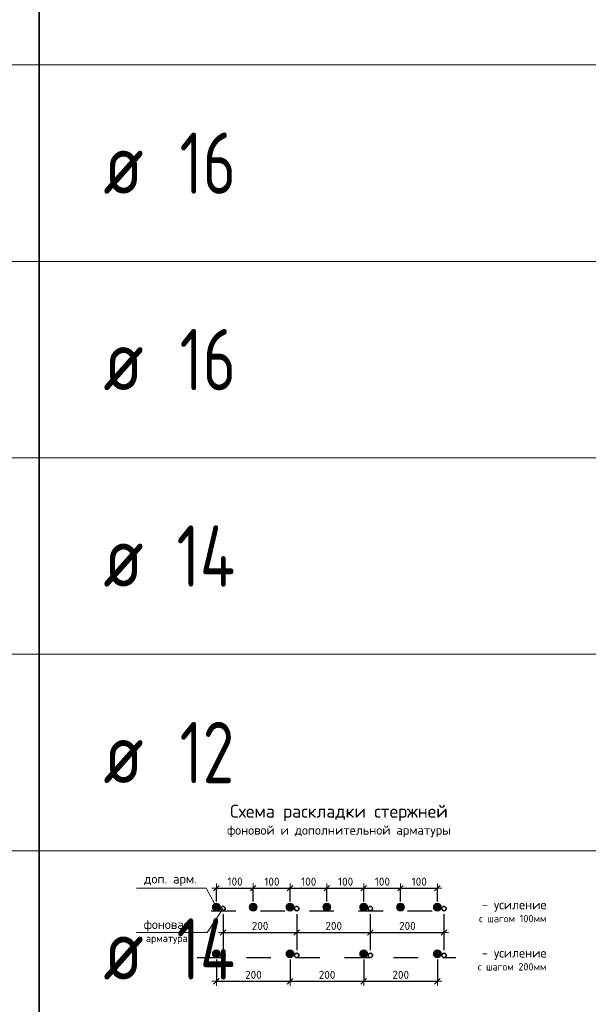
# Model space of a CAD drawing. Header units: metres. Extents: x -38 to 97, y -15 to 21.
# Tile 85 of 89: x 75.34 to 77.66, y 7.85 to 11.86. Entities that reach past the tile are written whole.
import ezdxf

# ---------------------------------------------------------------- set-up
doc = ezdxf.new("R2010")
doc.units = ezdxf.units.M
doc.header["$PDMODE"] = 65
doc.linetypes.add('______2', pattern=[0.0405, 0.03, -0.0105])
doc.layers.add('XR$3$_3898', color=7, linetype='Continuous')
doc.layers.add('XR$3$Размерная линия_ общее', color=7, linetype='Continuous', lineweight=13)
doc.layers.add('XR$4$Текст_ примечание', color=7, linetype='Continuous', lineweight=13)
doc.styles.add('ISOCPEUR', font='txt')
doc.dimstyles.new('DIMSTYLE_8', dxfattribs={"dimtxt": 0.033, "dimasz": 0.0375, "dimexe": 0, "dimexo": 0, "dimgap": 0.0165, "dimtad": 2, "dimdec": 0, "dimlfac": 1000, "dimrnd": 1, "dimzin": 12, "dimdsep": 46, "dimtxsty": 'ISOCPEUR', "dimblk1": 'ALL_ML_STRICH', "dimblk2": 'ALL_ML_STRICH', "dimsah": 1, "dimcen": 0, "dimclrd": 7, "dimclre": 256, "dimclrt": 7, "dimadec": 0, "dimazin": 0, "dimtfac": 1, "dimtdec": 0, "dimtix": 1, "dimtmove": 2, "dimatfit": 3, "dimfxl": 0, "dimtzin": 0, "dimlwd": 0, "dimlwe": -3, "dimarcsym": 0})

# ---------------------------------------------------------------- blocks, each defined once
blk = doc.blocks.new('ALL_ML_STRICH')
at = {"color": 0, "linetype": 'ByBlock', "lineweight": -2}
for p, q in [((-1, 0), (0.5, 0)), ((-0.3, -0.3), (0.3, 0.3)), ((0, -0.5), (0, 0.5))]:
    blk.add_line(p, q, dxfattribs=at)
blk = doc.blocks.new('*D56')
at = {"layer": 'DEFPOINTS', "color": 7, "linetype": 'Continuous', "lineweight": 13, "transparency": 33554687}
for p in [(76.142, 8.3196), (76.142, 8.2422), (76.292, 8.2422)]:
    blk.add_point(p, dxfattribs=at)
at = {"layer": 'XR$3$Размерная линия_ общее', "color": 253, "linetype": 'Continuous', "lineweight": -2, "true_color": 0xa0a0a0, "transparency": 33554687}
for p, q in [((76.142, 8.2647), (76.142, 8.3196)), ((76.292, 8.2647), (76.292, 8.3196))]:
    blk.add_line(p, q, dxfattribs=at)
at = {"layer": 'XR$3$Размерная линия_ общее', "color": 7, "linetype": 'Continuous', "lineweight": -2, "transparency": 33554687}
blk.add_line((76.142, 8.3196), (76.292, 8.3196), dxfattribs=at)
at = {"layer": 'XR$3$Размерная линия_ общее', "color": 7, "linetype": 'Continuous', "lineweight": 13, "transparency": 33554687, "xscale": 0.0375, "yscale": 0.0375, "zscale": 0.0375, "rotation": 180}
blk.add_blockref('ALL_ML_STRICH', (76.142, 8.3196), dxfattribs=at)
at = {"layer": 'XR$3$Размерная линия_ общее', "color": 7, "linetype": 'Continuous', "lineweight": 13, "transparency": 33554687, "xscale": 0.0375, "yscale": 0.0375, "zscale": 0.0375}
blk.add_blockref('ALL_ML_STRICH', (76.292, 8.3196), dxfattribs=at)
at = {"layer": 'XR$3$Размерная линия_ общее', "color": 7, "linetype": 'Continuous', "lineweight": 13, "transparency": 33554687, "insert": (76.1873, 8.3626), "char_height": 0.033, "width": 0.00165, "attachment_point": 1, "line_spacing_factor": 0.60241, "style": 'ISOCPEUR'}
blk.add_mtext('100', dxfattribs=at)
blk = doc.blocks.new('*D57')
at = {"layer": 'DEFPOINTS', "color": 7, "linetype": 'Continuous', "lineweight": 13, "transparency": 33554687}
for p in [(76.292, 8.3196), (76.292, 8.2422), (76.442, 8.2422)]:
    blk.add_point(p, dxfattribs=at)
at = {"layer": 'XR$3$Размерная линия_ общее', "color": 253, "linetype": 'Continuous', "lineweight": -2, "true_color": 0xa0a0a0, "transparency": 33554687}
for p, q in [((76.292, 8.2647), (76.292, 8.3196)), ((76.442, 8.2647), (76.442, 8.3196))]:
    blk.add_line(p, q, dxfattribs=at)
at = {"layer": 'XR$3$Размерная линия_ общее', "color": 7, "linetype": 'Continuous', "lineweight": -2, "transparency": 33554687}
blk.add_line((76.292, 8.3196), (76.442, 8.3196), dxfattribs=at)
at = {"layer": 'XR$3$Размерная линия_ общее', "color": 7, "linetype": 'Continuous', "lineweight": 13, "transparency": 33554687, "xscale": 0.0375, "yscale": 0.0375, "zscale": 0.0375, "rotation": 180}
blk.add_blockref('ALL_ML_STRICH', (76.292, 8.3196), dxfattribs=at)
at = {"layer": 'XR$3$Размерная линия_ общее', "color": 7, "linetype": 'Continuous', "lineweight": 13, "transparency": 33554687, "xscale": 0.0375, "yscale": 0.0375, "zscale": 0.0375}
blk.add_blockref('ALL_ML_STRICH', (76.442, 8.3196), dxfattribs=at)
at = {"layer": 'XR$3$Размерная линия_ общее', "color": 7, "linetype": 'Continuous', "lineweight": 13, "transparency": 33554687, "insert": (76.3373, 8.3626), "char_height": 0.033, "width": 0.00165, "attachment_point": 1, "line_spacing_factor": 0.60241, "style": 'ISOCPEUR'}
blk.add_mtext('100', dxfattribs=at)
blk = doc.blocks.new('*D58')
at = {"layer": 'DEFPOINTS', "color": 7, "linetype": 'Continuous', "lineweight": 13, "transparency": 33554687}
for p in [(76.442, 8.3196), (76.442, 8.2422), (76.592, 8.2422)]:
    blk.add_point(p, dxfattribs=at)
at = {"layer": 'XR$3$Размерная линия_ общее', "color": 253, "linetype": 'Continuous', "lineweight": -2, "true_color": 0xa0a0a0, "transparency": 33554687}
for p, q in [((76.442, 8.2647), (76.442, 8.3196)), ((76.592, 8.2647), (76.592, 8.3196))]:
    blk.add_line(p, q, dxfattribs=at)
at = {"layer": 'XR$3$Размерная линия_ общее', "color": 7, "linetype": 'Continuous', "lineweight": -2, "transparency": 33554687}
blk.add_line((76.442, 8.3196), (76.592, 8.3196), dxfattribs=at)
at = {"layer": 'XR$3$Размерная линия_ общее', "color": 7, "linetype": 'Continuous', "lineweight": 13, "transparency": 33554687, "xscale": 0.0375, "yscale": 0.0375, "zscale": 0.0375, "rotation": 180}
blk.add_blockref('ALL_ML_STRICH', (76.442, 8.3196), dxfattribs=at)
at = {"layer": 'XR$3$Размерная линия_ общее', "color": 7, "linetype": 'Continuous', "lineweight": 13, "transparency": 33554687, "xscale": 0.0375, "yscale": 0.0375, "zscale": 0.0375}
blk.add_blockref('ALL_ML_STRICH', (76.592, 8.3196), dxfattribs=at)
at = {"layer": 'XR$3$Размерная линия_ общее', "color": 7, "linetype": 'Continuous', "lineweight": 13, "transparency": 33554687, "insert": (76.4873, 8.3626), "char_height": 0.033, "width": 0.00165, "attachment_point": 1, "line_spacing_factor": 0.60241, "style": 'ISOCPEUR'}
blk.add_mtext('100', dxfattribs=at)
blk = doc.blocks.new('*D59')
at = {"layer": 'DEFPOINTS', "color": 7, "linetype": 'Continuous', "lineweight": 13, "transparency": 33554687}
for p in [(76.592, 8.3196), (76.592, 8.2422), (76.742, 8.2422)]:
    blk.add_point(p, dxfattribs=at)
at = {"layer": 'XR$3$Размерная линия_ общее', "color": 253, "linetype": 'Continuous', "lineweight": -2, "true_color": 0xa0a0a0, "transparency": 33554687}
for p, q in [((76.592, 8.2647), (76.592, 8.3196)), ((76.742, 8.2647), (76.742, 8.3196))]:
    blk.add_line(p, q, dxfattribs=at)
at = {"layer": 'XR$3$Размерная линия_ общее', "color": 7, "linetype": 'Continuous', "lineweight": -2, "transparency": 33554687}
blk.add_line((76.592, 8.3196), (76.742, 8.3196), dxfattribs=at)
at = {"layer": 'XR$3$Размерная линия_ общее', "color": 7, "linetype": 'Continuous', "lineweight": 13, "transparency": 33554687, "xscale": 0.0375, "yscale": 0.0375, "zscale": 0.0375, "rotation": 180}
blk.add_blockref('ALL_ML_STRICH', (76.592, 8.3196), dxfattribs=at)
at = {"layer": 'XR$3$Размерная линия_ общее', "color": 7, "linetype": 'Continuous', "lineweight": 13, "transparency": 33554687, "xscale": 0.0375, "yscale": 0.0375, "zscale": 0.0375}
blk.add_blockref('ALL_ML_STRICH', (76.742, 8.3196), dxfattribs=at)
at = {"layer": 'XR$3$Размерная линия_ общее', "color": 7, "linetype": 'Continuous', "lineweight": 13, "transparency": 33554687, "insert": (76.6373, 8.3626), "char_height": 0.033, "width": 0.00165, "attachment_point": 1, "line_spacing_factor": 0.60241, "style": 'ISOCPEUR'}
blk.add_mtext('100', dxfattribs=at)
blk = doc.blocks.new('*D60')
at = {"layer": 'DEFPOINTS', "color": 7, "linetype": 'Continuous', "lineweight": 13, "transparency": 33554687}
for p in [(76.742, 8.3196), (76.742, 8.2422), (76.892, 8.2422)]:
    blk.add_point(p, dxfattribs=at)
at = {"layer": 'XR$3$Размерная линия_ общее', "color": 253, "linetype": 'Continuous', "lineweight": -2, "true_color": 0xa0a0a0, "transparency": 33554687}
for p, q in [((76.742, 8.2647), (76.742, 8.3196)), ((76.892, 8.2647), (76.892, 8.3196))]:
    blk.add_line(p, q, dxfattribs=at)
at = {"layer": 'XR$3$Размерная линия_ общее', "color": 7, "linetype": 'Continuous', "lineweight": -2, "transparency": 33554687}
blk.add_line((76.742, 8.3196), (76.892, 8.3196), dxfattribs=at)
at = {"layer": 'XR$3$Размерная линия_ общее', "color": 7, "linetype": 'Continuous', "lineweight": 13, "transparency": 33554687, "xscale": 0.0375, "yscale": 0.0375, "zscale": 0.0375, "rotation": 180}
blk.add_blockref('ALL_ML_STRICH', (76.742, 8.3196), dxfattribs=at)
at = {"layer": 'XR$3$Размерная линия_ общее', "color": 7, "linetype": 'Continuous', "lineweight": 13, "transparency": 33554687, "xscale": 0.0375, "yscale": 0.0375, "zscale": 0.0375}
blk.add_blockref('ALL_ML_STRICH', (76.892, 8.3196), dxfattribs=at)
at = {"layer": 'XR$3$Размерная линия_ общее', "color": 7, "linetype": 'Continuous', "lineweight": 13, "transparency": 33554687, "insert": (76.7873, 8.3626), "char_height": 0.033, "width": 0.00165, "attachment_point": 1, "line_spacing_factor": 0.60241, "style": 'ISOCPEUR'}
blk.add_mtext('100', dxfattribs=at)
blk = doc.blocks.new('*D61')
at = {"layer": 'DEFPOINTS', "color": 7, "linetype": 'Continuous', "lineweight": 13, "transparency": 33554687}
for p in [(76.892, 8.3196), (76.892, 8.2422), (77.042, 8.2422)]:
    blk.add_point(p, dxfattribs=at)
at = {"layer": 'XR$3$Размерная линия_ общее', "color": 253, "linetype": 'Continuous', "lineweight": -2, "true_color": 0xa0a0a0, "transparency": 33554687}
for p, q in [((76.892, 8.2647), (76.892, 8.3196)), ((77.042, 8.2647), (77.042, 8.3196))]:
    blk.add_line(p, q, dxfattribs=at)
at = {"layer": 'XR$3$Размерная линия_ общее', "color": 7, "linetype": 'Continuous', "lineweight": -2, "transparency": 33554687}
blk.add_line((76.892, 8.3196), (77.042, 8.3196), dxfattribs=at)
at = {"layer": 'XR$3$Размерная линия_ общее', "color": 7, "linetype": 'Continuous', "lineweight": 13, "transparency": 33554687, "xscale": 0.0375, "yscale": 0.0375, "zscale": 0.0375, "rotation": 180}
blk.add_blockref('ALL_ML_STRICH', (76.892, 8.3196), dxfattribs=at)
at = {"layer": 'XR$3$Размерная линия_ общее', "color": 7, "linetype": 'Continuous', "lineweight": 13, "transparency": 33554687, "xscale": 0.0375, "yscale": 0.0375, "zscale": 0.0375}
blk.add_blockref('ALL_ML_STRICH', (77.042, 8.3196), dxfattribs=at)
at = {"layer": 'XR$3$Размерная линия_ общее', "color": 7, "linetype": 'Continuous', "lineweight": 13, "transparency": 33554687, "insert": (76.9373, 8.3626), "char_height": 0.033, "width": 0.00165, "attachment_point": 1, "line_spacing_factor": 0.60241, "style": 'ISOCPEUR'}
blk.add_mtext('100', dxfattribs=at)
blk = doc.blocks.new('*D62')
at = {"layer": 'DEFPOINTS', "color": 7, "linetype": 'Continuous', "lineweight": 13, "transparency": 33554687}
for p in [(76.169, 8.2362), (76.469, 8.2362), (76.169, 8.1392)]:
    blk.add_point(p, dxfattribs=at)
at = {"layer": 'XR$3$Размерная линия_ общее', "color": 253, "linetype": 'Continuous', "lineweight": -2, "true_color": 0xa0a0a0, "transparency": 33554687}
for p, q in [((76.169, 8.2137), (76.169, 8.1392)), ((76.469, 8.2137), (76.469, 8.1392))]:
    blk.add_line(p, q, dxfattribs=at)
at = {"layer": 'XR$3$Размерная линия_ общее', "color": 7, "linetype": 'Continuous', "lineweight": -2, "transparency": 33554687}
blk.add_line((76.169, 8.1392), (76.469, 8.1392), dxfattribs=at)
at = {"layer": 'XR$3$Размерная линия_ общее', "color": 7, "linetype": 'Continuous', "lineweight": 13, "transparency": 33554687, "xscale": 0.0375, "yscale": 0.0375, "zscale": 0.0375, "rotation": 180}
blk.add_blockref('ALL_ML_STRICH', (76.169, 8.1392), dxfattribs=at)
at = {"layer": 'XR$3$Размерная линия_ общее', "color": 7, "linetype": 'Continuous', "lineweight": 13, "transparency": 33554687, "xscale": 0.0375, "yscale": 0.0375, "zscale": 0.0375}
blk.add_blockref('ALL_ML_STRICH', (76.469, 8.1392), dxfattribs=at)
at = {"layer": 'XR$3$Размерная линия_ общее', "color": 7, "linetype": 'Continuous', "lineweight": 13, "transparency": 33554687, "insert": (76.286, 8.1822), "char_height": 0.033, "width": 0.00165, "attachment_point": 1, "line_spacing_factor": 0.60241, "style": 'ISOCPEUR'}
blk.add_mtext('200', dxfattribs=at)
blk = doc.blocks.new('*D63')
at = {"layer": 'DEFPOINTS', "color": 7, "linetype": 'Continuous', "lineweight": 13, "transparency": 33554687}
for p in [(76.469, 8.2362), (76.769, 8.2362), (76.469, 8.1392)]:
    blk.add_point(p, dxfattribs=at)
at = {"layer": 'XR$3$Размерная линия_ общее', "color": 253, "linetype": 'Continuous', "lineweight": -2, "true_color": 0xa0a0a0, "transparency": 33554687}
for p, q in [((76.469, 8.2137), (76.469, 8.1392)), ((76.769, 8.2137), (76.769, 8.1392))]:
    blk.add_line(p, q, dxfattribs=at)
at = {"layer": 'XR$3$Размерная линия_ общее', "color": 7, "linetype": 'Continuous', "lineweight": -2, "transparency": 33554687}
blk.add_line((76.469, 8.1392), (76.769, 8.1392), dxfattribs=at)
at = {"layer": 'XR$3$Размерная линия_ общее', "color": 7, "linetype": 'Continuous', "lineweight": 13, "transparency": 33554687, "xscale": 0.0375, "yscale": 0.0375, "zscale": 0.0375, "rotation": 180}
blk.add_blockref('ALL_ML_STRICH', (76.469, 8.1392), dxfattribs=at)
at = {"layer": 'XR$3$Размерная линия_ общее', "color": 7, "linetype": 'Continuous', "lineweight": 13, "transparency": 33554687, "xscale": 0.0375, "yscale": 0.0375, "zscale": 0.0375}
blk.add_blockref('ALL_ML_STRICH', (76.769, 8.1392), dxfattribs=at)
at = {"layer": 'XR$3$Размерная линия_ общее', "color": 7, "linetype": 'Continuous', "lineweight": 13, "transparency": 33554687, "insert": (76.586, 8.1822), "char_height": 0.033, "width": 0.00165, "attachment_point": 1, "line_spacing_factor": 0.60241, "style": 'ISOCPEUR'}
blk.add_mtext('200', dxfattribs=at)
blk = doc.blocks.new('*D64')
at = {"layer": 'DEFPOINTS', "color": 7, "linetype": 'Continuous', "lineweight": 13, "transparency": 33554687}
for p in [(76.769, 8.2362), (77.069, 8.2362), (76.769, 8.1392)]:
    blk.add_point(p, dxfattribs=at)
at = {"layer": 'XR$3$Размерная линия_ общее', "color": 253, "linetype": 'Continuous', "lineweight": -2, "true_color": 0xa0a0a0, "transparency": 33554687}
for p, q in [((76.769, 8.2137), (76.769, 8.1392)), ((77.069, 8.2137), (77.069, 8.1392))]:
    blk.add_line(p, q, dxfattribs=at)
at = {"layer": 'XR$3$Размерная линия_ общее', "color": 7, "linetype": 'Continuous', "lineweight": -2, "transparency": 33554687}
blk.add_line((76.769, 8.1392), (77.069, 8.1392), dxfattribs=at)
at = {"layer": 'XR$3$Размерная линия_ общее', "color": 7, "linetype": 'Continuous', "lineweight": 13, "transparency": 33554687, "xscale": 0.0375, "yscale": 0.0375, "zscale": 0.0375, "rotation": 180}
blk.add_blockref('ALL_ML_STRICH', (76.769, 8.1392), dxfattribs=at)
at = {"layer": 'XR$3$Размерная линия_ общее', "color": 7, "linetype": 'Continuous', "lineweight": 13, "transparency": 33554687, "xscale": 0.0375, "yscale": 0.0375, "zscale": 0.0375}
blk.add_blockref('ALL_ML_STRICH', (77.069, 8.1392), dxfattribs=at)
at = {"layer": 'XR$3$Размерная линия_ общее', "color": 7, "linetype": 'Continuous', "lineweight": 13, "transparency": 33554687, "insert": (76.886, 8.1822), "char_height": 0.033, "width": 0.00165, "attachment_point": 1, "line_spacing_factor": 0.60241, "style": 'ISOCPEUR'}
blk.add_mtext('200', dxfattribs=at)
blk = doc.blocks.new('*D65')
at = {"layer": 'DEFPOINTS', "color": 7, "linetype": 'Continuous', "lineweight": 13, "transparency": 33554687}
for p in [(76.142, 8.0517), (76.442, 8.0517), (76.142, 7.9401)]:
    blk.add_point(p, dxfattribs=at)
at = {"layer": 'XR$3$Размерная линия_ общее', "color": 253, "linetype": 'Continuous', "lineweight": -2, "true_color": 0xa0a0a0, "transparency": 33554687}
for p, q in [((76.142, 8.0292), (76.142, 7.9401)), ((76.442, 8.0292), (76.442, 7.9401))]:
    blk.add_line(p, q, dxfattribs=at)
at = {"layer": 'XR$3$Размерная линия_ общее', "color": 7, "linetype": 'Continuous', "lineweight": -2, "transparency": 33554687}
blk.add_line((76.142, 7.9401), (76.442, 7.9401), dxfattribs=at)
at = {"layer": 'XR$3$Размерная линия_ общее', "color": 7, "linetype": 'Continuous', "lineweight": 13, "transparency": 33554687, "xscale": 0.0375, "yscale": 0.0375, "zscale": 0.0375, "rotation": 180}
blk.add_blockref('ALL_ML_STRICH', (76.142, 7.9401), dxfattribs=at)
at = {"layer": 'XR$3$Размерная линия_ общее', "color": 7, "linetype": 'Continuous', "lineweight": 13, "transparency": 33554687, "xscale": 0.0375, "yscale": 0.0375, "zscale": 0.0375}
blk.add_blockref('ALL_ML_STRICH', (76.442, 7.9401), dxfattribs=at)
at = {"layer": 'XR$3$Размерная линия_ общее', "color": 7, "linetype": 'Continuous', "lineweight": 13, "transparency": 33554687, "insert": (76.259, 7.9831), "char_height": 0.033, "width": 0.00165, "attachment_point": 1, "line_spacing_factor": 0.60241, "style": 'ISOCPEUR'}
blk.add_mtext('200', dxfattribs=at)
blk = doc.blocks.new('*D66')
at = {"layer": 'DEFPOINTS', "color": 7, "linetype": 'Continuous', "lineweight": 13, "transparency": 33554687}
for p in [(76.442, 8.0517), (76.742, 8.0517), (76.442, 7.9401)]:
    blk.add_point(p, dxfattribs=at)
at = {"layer": 'XR$3$Размерная линия_ общее', "color": 253, "linetype": 'Continuous', "lineweight": -2, "true_color": 0xa0a0a0, "transparency": 33554687}
for p, q in [((76.442, 8.0292), (76.442, 7.9401)), ((76.742, 8.0292), (76.742, 7.9401))]:
    blk.add_line(p, q, dxfattribs=at)
at = {"layer": 'XR$3$Размерная линия_ общее', "color": 7, "linetype": 'Continuous', "lineweight": -2, "transparency": 33554687}
blk.add_line((76.442, 7.9401), (76.742, 7.9401), dxfattribs=at)
at = {"layer": 'XR$3$Размерная линия_ общее', "color": 7, "linetype": 'Continuous', "lineweight": 13, "transparency": 33554687, "xscale": 0.0375, "yscale": 0.0375, "zscale": 0.0375, "rotation": 180}
blk.add_blockref('ALL_ML_STRICH', (76.442, 7.9401), dxfattribs=at)
at = {"layer": 'XR$3$Размерная линия_ общее', "color": 7, "linetype": 'Continuous', "lineweight": 13, "transparency": 33554687, "xscale": 0.0375, "yscale": 0.0375, "zscale": 0.0375}
blk.add_blockref('ALL_ML_STRICH', (76.742, 7.9401), dxfattribs=at)
at = {"layer": 'XR$3$Размерная линия_ общее', "color": 7, "linetype": 'Continuous', "lineweight": 13, "transparency": 33554687, "insert": (76.559, 7.9831), "char_height": 0.033, "width": 0.00165, "attachment_point": 1, "line_spacing_factor": 0.60241, "style": 'ISOCPEUR'}
blk.add_mtext('200', dxfattribs=at)
blk = doc.blocks.new('*D67')
at = {"layer": 'DEFPOINTS', "color": 7, "linetype": 'Continuous', "lineweight": 13, "transparency": 33554687}
for p in [(76.742, 8.0517), (77.042, 8.0517), (76.742, 7.9401)]:
    blk.add_point(p, dxfattribs=at)
at = {"layer": 'XR$3$Размерная линия_ общее', "color": 253, "linetype": 'Continuous', "lineweight": -2, "true_color": 0xa0a0a0, "transparency": 33554687}
for p, q in [((76.742, 8.0292), (76.742, 7.9401)), ((77.042, 8.0292), (77.042, 7.9401))]:
    blk.add_line(p, q, dxfattribs=at)
at = {"layer": 'XR$3$Размерная линия_ общее', "color": 7, "linetype": 'Continuous', "lineweight": -2, "transparency": 33554687}
blk.add_line((76.742, 7.9401), (77.042, 7.9401), dxfattribs=at)
at = {"layer": 'XR$3$Размерная линия_ общее', "color": 7, "linetype": 'Continuous', "lineweight": 13, "transparency": 33554687, "xscale": 0.0375, "yscale": 0.0375, "zscale": 0.0375, "rotation": 180}
blk.add_blockref('ALL_ML_STRICH', (76.742, 7.9401), dxfattribs=at)
at = {"layer": 'XR$3$Размерная линия_ общее', "color": 7, "linetype": 'Continuous', "lineweight": 13, "transparency": 33554687, "xscale": 0.0375, "yscale": 0.0375, "zscale": 0.0375}
blk.add_blockref('ALL_ML_STRICH', (77.042, 7.9401), dxfattribs=at)
at = {"layer": 'XR$3$Размерная линия_ общее', "color": 7, "linetype": 'Continuous', "lineweight": 13, "transparency": 33554687, "insert": (76.859, 7.9831), "char_height": 0.033, "width": 0.00165, "attachment_point": 1, "line_spacing_factor": 0.60241, "style": 'ISOCPEUR'}
blk.add_mtext('200', dxfattribs=at)

msp = doc.modelspace()

# ---------------------------------------------------------------- hatches: boundary and pattern name
at = {"linetype": 'Continuous', "lineweight": 25, "true_color": 0xa2a2a2, "transparency": 33554687}
for points in [[(76.1539, 8.2513), (76.1526, 8.2528), (76.1511, 8.2541), (76.1495, 8.2552), (76.1477, 8.256), (76.1458, 8.2567), (76.1439, 8.257), (76.142, 8.2572), (76.14, 8.257), (76.1381, 8.2567), (76.1362, 8.256), (76.1345, 8.2552), (76.1328, 8.2541), (76.1314, 8.2528), (76.1301, 8.2513), (76.129, 8.2497), (76.1281, 8.2479), (76.1275, 8.2461), (76.1271, 8.2441), (76.127, 8.2422), (76.1271, 8.2402), (76.1275, 8.2383), (76.1281, 8.2364), (76.129, 8.2347), (76.1301, 8.233), (76.1314, 8.2316), (76.1328, 8.2303), (76.1345, 8.2292), (76.1362, 8.2283), (76.1381, 8.2277), (76.14, 8.2273), (76.142, 8.2272), (76.1439, 8.2273), (76.1458, 8.2277), (76.1477, 8.2283), (76.1495, 8.2292), (76.1511, 8.2303), (76.1526, 8.2316), (76.1539, 8.233), (76.155, 8.2347), (76.1558, 8.2364), (76.1565, 8.2383), (76.1568, 8.2402), (76.157, 8.2422), (76.1568, 8.2441), (76.1565, 8.2461), (76.1558, 8.2479), (76.155, 8.2497)], [(76.3039, 8.2513), (76.3026, 8.2528), (76.3011, 8.2541), (76.2995, 8.2552), (76.2977, 8.256), (76.2958, 8.2567), (76.2939, 8.257), (76.292, 8.2572), (76.29, 8.257), (76.2881, 8.2567), (76.2862, 8.256), (76.2845, 8.2552), (76.2828, 8.2541), (76.2814, 8.2528), (76.2801, 8.2513), (76.279, 8.2497), (76.2781, 8.2479), (76.2775, 8.2461), (76.2771, 8.2441), (76.277, 8.2422), (76.2771, 8.2402), (76.2775, 8.2383), (76.2781, 8.2364), (76.279, 8.2347), (76.2801, 8.233), (76.2814, 8.2316), (76.2828, 8.2303), (76.2845, 8.2292), (76.2862, 8.2283), (76.2881, 8.2277), (76.29, 8.2273), (76.292, 8.2272), (76.2939, 8.2273), (76.2958, 8.2277), (76.2977, 8.2283), (76.2995, 8.2292), (76.3011, 8.2303), (76.3026, 8.2316), (76.3039, 8.233), (76.305, 8.2347), (76.3058, 8.2364), (76.3065, 8.2383), (76.3068, 8.2402), (76.307, 8.2422), (76.3068, 8.2441), (76.3065, 8.2461), (76.3058, 8.2479), (76.305, 8.2497)], [(76.4539, 8.2513), (76.4526, 8.2528), (76.4511, 8.2541), (76.4495, 8.2552), (76.4477, 8.256), (76.4458, 8.2567), (76.4439, 8.257), (76.442, 8.2572), (76.44, 8.257), (76.4381, 8.2567), (76.4362, 8.256), (76.4345, 8.2552), (76.4328, 8.2541), (76.4314, 8.2528), (76.4301, 8.2513), (76.429, 8.2497), (76.4281, 8.2479), (76.4275, 8.2461), (76.4271, 8.2441), (76.427, 8.2422), (76.4271, 8.2402), (76.4275, 8.2383), (76.4281, 8.2364), (76.429, 8.2347), (76.4301, 8.233), (76.4314, 8.2316), (76.4328, 8.2303), (76.4345, 8.2292), (76.4362, 8.2283), (76.4381, 8.2277), (76.44, 8.2273), (76.442, 8.2272), (76.4439, 8.2273), (76.4458, 8.2277), (76.4477, 8.2283), (76.4495, 8.2292), (76.4511, 8.2303), (76.4526, 8.2316), (76.4539, 8.233), (76.455, 8.2347), (76.4558, 8.2364), (76.4565, 8.2383), (76.4568, 8.2402), (76.457, 8.2422), (76.4568, 8.2441), (76.4565, 8.2461), (76.4558, 8.2479), (76.455, 8.2497)], [(76.6039, 8.2513), (76.6026, 8.2528), (76.6011, 8.2541), (76.5995, 8.2552), (76.5977, 8.256), (76.5958, 8.2567), (76.5939, 8.257), (76.592, 8.2572), (76.59, 8.257), (76.5881, 8.2567), (76.5862, 8.256), (76.5845, 8.2552), (76.5828, 8.2541), (76.5814, 8.2528), (76.5801, 8.2513), (76.579, 8.2497), (76.5781, 8.2479), (76.5775, 8.2461), (76.5771, 8.2441), (76.577, 8.2422), (76.5771, 8.2402), (76.5775, 8.2383), (76.5781, 8.2364), (76.579, 8.2347), (76.5801, 8.233), (76.5814, 8.2316), (76.5828, 8.2303), (76.5845, 8.2292), (76.5862, 8.2283), (76.5881, 8.2277), (76.59, 8.2273), (76.592, 8.2272), (76.5939, 8.2273), (76.5958, 8.2277), (76.5977, 8.2283), (76.5995, 8.2292), (76.6011, 8.2303), (76.6026, 8.2316), (76.6039, 8.233), (76.605, 8.2347), (76.6058, 8.2364), (76.6065, 8.2383), (76.6068, 8.2402), (76.607, 8.2422), (76.6068, 8.2441), (76.6065, 8.2461), (76.6058, 8.2479), (76.605, 8.2497)], [(76.7539, 8.2513), (76.7526, 8.2528), (76.7511, 8.2541), (76.7495, 8.2552), (76.7477, 8.256), (76.7458, 8.2567), (76.7439, 8.257), (76.742, 8.2572), (76.74, 8.257), (76.7381, 8.2567), (76.7362, 8.256), (76.7345, 8.2552), (76.7328, 8.2541), (76.7314, 8.2528), (76.7301, 8.2513), (76.729, 8.2497), (76.7281, 8.2479), (76.7275, 8.2461), (76.7271, 8.2441), (76.727, 8.2422), (76.7271, 8.2402), (76.7275, 8.2383), (76.7281, 8.2364), (76.729, 8.2347), (76.7301, 8.233), (76.7314, 8.2316), (76.7328, 8.2303), (76.7345, 8.2292), (76.7362, 8.2283), (76.7381, 8.2277), (76.74, 8.2273), (76.742, 8.2272), (76.7439, 8.2273), (76.7458, 8.2277), (76.7477, 8.2283), (76.7495, 8.2292), (76.7511, 8.2303), (76.7526, 8.2316), (76.7539, 8.233), (76.755, 8.2347), (76.7558, 8.2364), (76.7565, 8.2383), (76.7568, 8.2402), (76.757, 8.2422), (76.7568, 8.2441), (76.7565, 8.2461), (76.7558, 8.2479), (76.755, 8.2497)], [(76.9039, 8.2513), (76.9026, 8.2528), (76.9011, 8.2541), (76.8995, 8.2552), (76.8977, 8.256), (76.8958, 8.2567), (76.8939, 8.257), (76.892, 8.2572), (76.89, 8.257), (76.8881, 8.2567), (76.8862, 8.256), (76.8845, 8.2552), (76.8828, 8.2541), (76.8814, 8.2528), (76.8801, 8.2513), (76.879, 8.2497), (76.8781, 8.2479), (76.8775, 8.2461), (76.8771, 8.2441), (76.877, 8.2422), (76.8771, 8.2402), (76.8775, 8.2383), (76.8781, 8.2364), (76.879, 8.2347), (76.8801, 8.233), (76.8814, 8.2316), (76.8828, 8.2303), (76.8845, 8.2292), (76.8862, 8.2283), (76.8881, 8.2277), (76.89, 8.2273), (76.892, 8.2272), (76.8939, 8.2273), (76.8958, 8.2277), (76.8977, 8.2283), (76.8995, 8.2292), (76.9011, 8.2303), (76.9026, 8.2316), (76.9039, 8.233), (76.905, 8.2347), (76.9058, 8.2364), (76.9065, 8.2383), (76.9068, 8.2402), (76.907, 8.2422), (76.9068, 8.2441), (76.9065, 8.2461), (76.9058, 8.2479), (76.905, 8.2497)], [(77.0539, 8.2513), (77.0526, 8.2528), (77.0511, 8.2541), (77.0495, 8.2552), (77.0477, 8.256), (77.0458, 8.2567), (77.0439, 8.257), (77.042, 8.2572), (77.04, 8.257), (77.0381, 8.2567), (77.0362, 8.256), (77.0345, 8.2552), (77.0328, 8.2541), (77.0314, 8.2528), (77.0301, 8.2513), (77.029, 8.2497), (77.0281, 8.2479), (77.0275, 8.2461), (77.0271, 8.2441), (77.027, 8.2422), (77.0271, 8.2402), (77.0275, 8.2383), (77.0281, 8.2364), (77.029, 8.2347), (77.0301, 8.233), (77.0314, 8.2316), (77.0328, 8.2303), (77.0345, 8.2292), (77.0362, 8.2283), (77.0381, 8.2277), (77.04, 8.2273), (77.042, 8.2272), (77.0439, 8.2273), (77.0458, 8.2277), (77.0477, 8.2283), (77.0495, 8.2292), (77.0511, 8.2303), (77.0526, 8.2316), (77.0539, 8.233), (77.055, 8.2347), (77.0558, 8.2364), (77.0565, 8.2383), (77.0568, 8.2402), (77.057, 8.2422), (77.0568, 8.2441), (77.0565, 8.2461), (77.0558, 8.2479), (77.055, 8.2497)], [(76.1539, 8.0608), (76.1526, 8.0623), (76.1511, 8.0636), (76.1495, 8.0647), (76.1477, 8.0655), (76.1458, 8.0662), (76.1439, 8.0665), (76.142, 8.0667), (76.14, 8.0665), (76.1381, 8.0662), (76.1362, 8.0655), (76.1345, 8.0647), (76.1328, 8.0636), (76.1314, 8.0623), (76.1301, 8.0608), (76.129, 8.0592), (76.1281, 8.0574), (76.1275, 8.0556), (76.1271, 8.0536), (76.127, 8.0517), (76.1271, 8.0497), (76.1275, 8.0478), (76.1281, 8.0459), (76.129, 8.0442), (76.1301, 8.0425), (76.1314, 8.0411), (76.1328, 8.0398), (76.1345, 8.0387), (76.1362, 8.0378), (76.1381, 8.0372), (76.14, 8.0368), (76.142, 8.0367), (76.1439, 8.0368), (76.1458, 8.0372), (76.1477, 8.0378), (76.1495, 8.0387), (76.1511, 8.0398), (76.1526, 8.0411), (76.1539, 8.0425), (76.155, 8.0442), (76.1558, 8.0459), (76.1565, 8.0478), (76.1568, 8.0497), (76.157, 8.0517), (76.1568, 8.0536), (76.1565, 8.0556), (76.1558, 8.0574), (76.155, 8.0592)], [(76.4539, 8.0608), (76.4526, 8.0623), (76.4511, 8.0636), (76.4495, 8.0647), (76.4477, 8.0655), (76.4458, 8.0662), (76.4439, 8.0665), (76.442, 8.0667), (76.44, 8.0665), (76.4381, 8.0662), (76.4362, 8.0655), (76.4345, 8.0647), (76.4328, 8.0636), (76.4314, 8.0623), (76.4301, 8.0608), (76.429, 8.0592), (76.4281, 8.0574), (76.4275, 8.0556), (76.4271, 8.0536), (76.427, 8.0517), (76.4271, 8.0497), (76.4275, 8.0478), (76.4281, 8.0459), (76.429, 8.0442), (76.4301, 8.0425), (76.4314, 8.0411), (76.4328, 8.0398), (76.4345, 8.0387), (76.4362, 8.0378), (76.4381, 8.0372), (76.44, 8.0368), (76.442, 8.0367), (76.4439, 8.0368), (76.4458, 8.0372), (76.4477, 8.0378), (76.4495, 8.0387), (76.4511, 8.0398), (76.4526, 8.0411), (76.4539, 8.0425), (76.455, 8.0442), (76.4558, 8.0459), (76.4565, 8.0478), (76.4568, 8.0497), (76.457, 8.0517), (76.4568, 8.0536), (76.4565, 8.0556), (76.4558, 8.0574), (76.455, 8.0592)], [(76.7539, 8.0608), (76.7526, 8.0623), (76.7511, 8.0636), (76.7495, 8.0647), (76.7477, 8.0655), (76.7458, 8.0662), (76.7439, 8.0665), (76.742, 8.0667), (76.74, 8.0665), (76.7381, 8.0662), (76.7362, 8.0655), (76.7345, 8.0647), (76.7328, 8.0636), (76.7314, 8.0623), (76.7301, 8.0608), (76.729, 8.0592), (76.7281, 8.0574), (76.7275, 8.0556), (76.7271, 8.0536), (76.727, 8.0517), (76.7271, 8.0497), (76.7275, 8.0478), (76.7281, 8.0459), (76.729, 8.0442), (76.7301, 8.0425), (76.7314, 8.0411), (76.7328, 8.0398), (76.7345, 8.0387), (76.7362, 8.0378), (76.7381, 8.0372), (76.74, 8.0368), (76.742, 8.0367), (76.7439, 8.0368), (76.7458, 8.0372), (76.7477, 8.0378), (76.7495, 8.0387), (76.7511, 8.0398), (76.7526, 8.0411), (76.7539, 8.0425), (76.755, 8.0442), (76.7558, 8.0459), (76.7565, 8.0478), (76.7568, 8.0497), (76.757, 8.0517), (76.7568, 8.0536), (76.7565, 8.0556), (76.7558, 8.0574), (76.755, 8.0592)], [(77.0539, 8.0608), (77.0526, 8.0623), (77.0511, 8.0636), (77.0495, 8.0647), (77.0477, 8.0655), (77.0458, 8.0662), (77.0439, 8.0665), (77.042, 8.0667), (77.04, 8.0665), (77.0381, 8.0662), (77.0362, 8.0655), (77.0345, 8.0647), (77.0328, 8.0636), (77.0314, 8.0623), (77.0301, 8.0608), (77.029, 8.0592), (77.0281, 8.0574), (77.0275, 8.0556), (77.0271, 8.0536), (77.027, 8.0517), (77.0271, 8.0497), (77.0275, 8.0478), (77.0281, 8.0459), (77.029, 8.0442), (77.0301, 8.0425), (77.0314, 8.0411), (77.0328, 8.0398), (77.0345, 8.0387), (77.0362, 8.0378), (77.0381, 8.0372), (77.04, 8.0368), (77.042, 8.0367), (77.0439, 8.0368), (77.0458, 8.0372), (77.0477, 8.0378), (77.0495, 8.0387), (77.0511, 8.0398), (77.0526, 8.0411), (77.0539, 8.0425), (77.055, 8.0442), (77.0558, 8.0459), (77.0565, 8.0478), (77.0568, 8.0497), (77.057, 8.0517), (77.0568, 8.0536), (77.0565, 8.0556), (77.0558, 8.0574), (77.055, 8.0592)]]:
    msp.add_hatch(color=253, dxfattribs=at).paths.add_polyline_path(points)

# ---------------------------------------------------------------- linework, layer by layer
at = {"color": 8, "linetype": '______2', "lineweight": -3, "true_color": 0x737373, "transparency": 33554687}
for p, q in [((76.121, 8.2272), (77.117, 8.2272)), ((76.064, 8.0367), (77.117, 8.0367))]:
    msp.add_line(p, q, dxfattribs=at)
at = {"color": 7, "linetype": 'Continuous', "lineweight": 13, "transparency": 33554687}
for points in [[(75.8169, 8.3196), (76.1005, 8.3196), (76.142, 8.2422)], [(75.8169, 8.1392), (76.1039, 8.1392), (76.169, 8.2362)]]:
    msp.add_lwpolyline(points, dxfattribs=at)
at = {"layer": 'XR$3$_3898', "color": 7, "linetype": 'Continuous', "lineweight": 35, "transparency": 33554687}
for centre, radius in [((76.142, 8.2422), 0.015), ((76.169, 8.2362), 0.009), ((76.292, 8.2422), 0.015), ((76.442, 8.2422), 0.015), ((76.469, 8.2362), 0.009), ((76.592, 8.2422), 0.015), ((76.742, 8.2422), 0.015), ((76.769, 8.2362), 0.009), ((76.892, 8.2422), 0.015), ((77.042, 8.2422), 0.015), ((77.069, 8.2362), 0.009), ((76.142, 8.0517), 0.015), ((76.442, 8.0517), 0.015), ((76.742, 8.0517), 0.015), ((77.042, 8.0517), 0.015), ((76.169, 8.0457), 0.009), ((76.469, 8.0457), 0.009), ((76.769, 8.0457), 0.009), ((77.069, 8.0457), 0.009)]:
    msp.add_circle(centre, radius, dxfattribs=at)
at = {"layer": 'XR$3$Размерная линия_ общее', "color": 253, "linetype": 'Continuous', "lineweight": -3, "true_color": 0xa0a0a0, "transparency": 33554687}
for p, q in [((76.169, 8.1392), (76.169, 8.0672)), ((76.469, 8.1392), (76.469, 8.0672)), ((76.769, 8.1392), (76.769, 8.0672)), ((77.069, 8.1392), (77.069, 8.0672))]:
    msp.add_line(p, q, dxfattribs=at)
at = {"layer": 'XR$4$Текст_ примечание', "color": 7, "linetype": 'Continuous', "lineweight": 35, "transparency": 33554687}
for p, q in [((75.4198, 12.4717), (75.4198, 11.6717)), ((75.4198, 11.6717), (75.4198, 10.8717)), ((75.4198, 10.8717), (75.4198, 10.0717)), ((75.4198, 10.0717), (75.4198, 9.2717)), ((75.4198, 9.2717), (75.4198, 8.4717)), ((75.4198, 8.4717), (75.4198, 7.6717))]:
    msp.add_line(p, q, dxfattribs=at)
at = {"layer": 'XR$4$Текст_ примечание', "color": 7, "linetype": 'Continuous', "lineweight": 13, "transparency": 33554687}
for p, q in [((86.4198, 11.6717), (67.9198, 11.6717)), ((86.4198, 10.8717), (67.9198, 10.8717)), ((86.4198, 10.0717), (67.9198, 10.0717)), ((86.4198, 9.2717), (67.9198, 9.2717)), ((86.4198, 8.4717), (67.9198, 8.4717))]:
    msp.add_line(p, q, dxfattribs=at)

# ---------------------------------------------------------------- texts
at = {"color": 7, "linetype": 'Continuous', "lineweight": 13, "transparency": 33554687, "line_spacing_factor": 0.963855}
for s, insert, char_height, width, attachment_point in [('\\A1;{\\fISOCPEUR|i0|b0;\\H0.052500;\\W1.000000;\\C7;Схема раскладки стержней}\\P{\\fISOCPEUR|i0|b0;\\H0.037500;\\W1.000000;\\C7;фоновой и дополнительной арматуры}\\P', (76.6412, 8.6589), 0.0525, 1.232044, 2), ('\\A1;{\\fISOCPEUR|i0|b0;\\H0.037500;\\W1.000000;\\C7;- усиление}\\P{\\fISOCPEUR|i0|b0;\\H0.030000;\\W1.000000;\\C7;с шагом 100мм}\\P', (77.4865, 8.2709), 0.0375, 0.328781, 3), ('\\A1;{\\fISOCPEUR|i0|b0;\\H0.037500;\\W1.000000;\\C7;фоновая}\\P{\\fISOCPEUR|i0|b0;\\H0.030000;\\W1.000000;\\C7;арматура}\\P', (75.9399, 8.1906), 0.0375, 0.223781, 2), ('\\A1;{\\fISOCPEUR|i0|b0;\\H0.037500;\\W1.000000;\\C7;- усиление}\\P{\\fISOCPEUR|i0|b0;\\H0.030000;\\W1.000000;\\C7;с шагом 200мм}\\P', (77.4865, 8.0744), 0.0375, 0.355031, 3)]:
    msp.add_mtext(s, dxfattribs=dict(at, insert=insert, char_height=char_height, width=width, attachment_point=attachment_point))
at = {"color": 7, "linetype": 'Continuous', "lineweight": 13, "transparency": 33554687, "insert": (75.9549, 8.3521), "char_height": 0.0375, "width": 0.228103, "attachment_point": 5, "style": 'ISOCPEUR'}
msp.add_mtext('\\A1;{\\fISOCPEUR|i0|b0;\\H0.037500;\\W1.000000;\\C7;доп. арм.}\\P', dxfattribs=at)
at = {"layer": 'XR$4$Текст_ примечание', "color": 7, "linetype": 'Continuous', "lineweight": 35, "transparency": 33554687, "char_height": 0.25, "attachment_point": 7, "style": 'ISOCPEUR'}
for s, insert, width in [('\\W0.75;16', (75.9925, 11.1467), 0.393567), ('\\W0.82;ø', (75.6817, 11.1467), 0.327205), ('\\W0.75;16', (75.9925, 10.3467), 0.393567), ('\\W0.82;ø', (75.6817, 10.3467), 0.327205), ('\\W0.76;14', (75.98, 9.5467), 0.420468), ('\\W0.82;ø', (75.6817, 9.5467), 0.327205), ('\\W0.75;12', (75.9925, 8.7467), 0.393567), ('\\W0.82;ø', (75.6817, 8.7467), 0.327205), ('\\W0.76;14', (75.98, 7.9467), 0.420468), ('\\W0.82;ø', (75.6817, 7.9467), 0.327205)]:
    msp.add_mtext(s, dxfattribs=dict(at, insert=insert, width=width))

# ---------------------------------------------------------------- dimensions: what is measured, and where the dimension line sits
at = {"layer": 'XR$3$Размерная линия_ общее', "color": 7, "linetype": 'Continuous', "lineweight": 13, "transparency": 33554687}
for base, p1, p2, text, picture, middle in [((76.292, 8.3196), (76.142, 8.2647), (76.292, 8.2647), '100', '*D56', (76.217, 8.3361)), ((76.442, 8.3196), (76.292, 8.2647), (76.442, 8.2647), '100', '*D57', (76.367, 8.3361)), ((76.592, 8.3196), (76.442, 8.2647), (76.592, 8.2647), '100', '*D58', (76.517, 8.3361)), ((76.742, 8.3196), (76.592, 8.2647), (76.742, 8.2647), '100', '*D59', (76.667, 8.3361)), ((76.892, 8.3196), (76.742, 8.2647), (76.892, 8.2647), '100', '*D60', (76.817, 8.3361)), ((77.042, 8.3196), (76.892, 8.2647), (77.042, 8.2647), '100', '*D61', (76.967, 8.3361)), ((76.469, 8.1392), (76.169, 8.2137), (76.469, 8.2137), '200', '*D62', (76.319, 8.1557)), ((76.769, 8.1392), (76.469, 8.2137), (76.769, 8.2137), '200', '*D63', (76.619, 8.1557)), ((77.069, 8.1392), (76.769, 8.2137), (77.069, 8.2137), '200', '*D64', (76.919, 8.1557)), ((76.442, 7.9401), (76.142, 8.0292), (76.442, 8.0292), '200', '*D65', (76.292, 7.9566)), ((76.742, 7.9401), (76.442, 8.0292), (76.742, 8.0292), '200', '*D66', (76.592, 7.9566)), ((77.042, 7.9401), (76.742, 8.0292), (77.042, 8.0292), '200', '*D67', (76.892, 7.9566))]:
    dim = msp.add_linear_dim(base=base, p1=p1, p2=p2, text=text, dimstyle='DIMSTYLE_8', override={"dimpost": '<>', "dimclrd": 7, "dimclre": 253, "dimclrt": 7, "dimlwd": 0, "dimlwe": 65533}, dxfattribs=at)
    dim.commit()
    dim.dimension.update_dxf_attribs({"geometry": picture, "text_midpoint": middle, "dimtype": 160})

doc.saveas('drawing.dxf')
